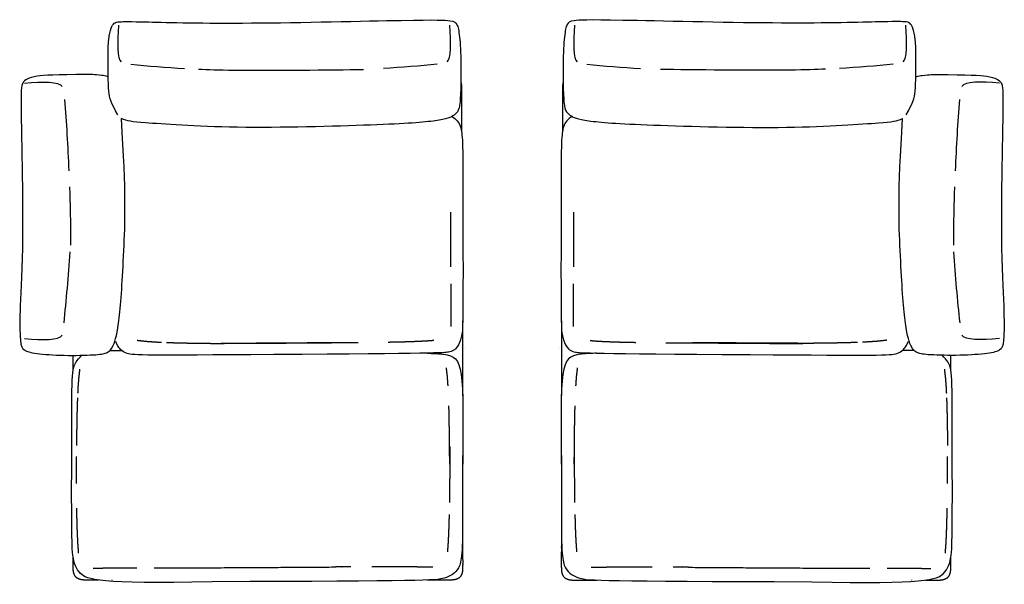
# Model space of a CAD drawing. Header units: millimetres. Extents: x -175 to 550, y -219 to 1321.
# Tile 8 of 11: x 192 to 546, y 236 to 439. Entities that reach past the tile are written whole.
import ezdxf

# ---------------------------------------------------------------- set-up
doc = ezdxf.new("R2010")
doc.units = ezdxf.units.MM
doc.layers.get('0').update_dxf_attribs({"true_color": 0x000000})

msp = doc.modelspace()

# ---------------------------------------------------------------- linework, layer by layer
at = {"linetype": 'Continuous'}
for p, q in [((223.66, 418.13), (223.62, 418.15)), ((514.13, 418.13), (514.17, 418.15)), ((211.06, 316.55), (211.06, 318.04)), ((526.73, 316.55), (526.73, 318.04))]:
    msp.add_line(p, q, dxfattribs=at)
for points in [[(351.15, 330.43), (351.15, 327.83), (351.15, 322.21), (351.15, 316.55), (351.15, 310.91), (351.15, 305.33), (351.15, 303.47)], [(386.64, 330.43), (386.64, 327.83), (386.64, 322.21), (386.64, 316.55), (386.64, 310.91), (386.64, 305.33), (386.64, 303.47)], [(211.06, 312.6), (211.06, 316.55)], [(526.73, 312.6), (526.73, 316.55)], [(351.15, 282.09), (351.15, 279.94), (351.15, 275.69), (351.15, 271.83), (351.15, 268.39), (351.15, 265.36), (351.15, 262.7), (351.15, 260.39), (351.15, 258.41), (351.15, 256.72), (351.15, 255.31), (351.15, 254.13), (351.15, 253.17), (351.15, 252.39), (351.15, 251.78), (351.15, 251.29), (351.15, 250.91), (351.15, 250.61), (351.15, 250.36), (351.15, 250.13), (351.15, 249.91), (351.15, 249.68), (351.15, 249.45), (351.15, 249.21), (351.15, 248.97), (351.15, 248.97), (351.15, 248.73), (351.15, 248.49), (351.15, 248.25), (351.15, 248.01), (351.15, 247.77), (351.15, 247.53), (351.15, 247.3), (351.15, 247.06), (351.15, 246.83), (351.15, 246.6), (351.15, 246.37), (351.15, 246.15), (351.15, 245.93), (351.15, 245.72), (351.15, 245.51), (351.15, 245.3), (351.15, 245.11), (351.15, 244.91), (351.15, 244.73), (351.16, 244.54), (351.16, 244.04), (351.16, 243.88), (351.16, 243.74), (351.16, 243.6), (351.16, 243.46), (351.16, 243.34), (351.16, 243.22), (351.15, 243.22), (351.15, 243.11), (351.16, 243.01), (351.16, 242.91), (351.16, 242.81), (351.16, 242.72), (351.16, 242.63), (351.16, 242.55), (351.15, 242.46), (351.15, 242.38), (351.15, 242.29), (351.15, 242.2), (351.15, 242.12), (351.15, 242.03), (351.15, 241.94), (351.15, 241.84), (351.15, 241.74), (351.15, 241.64), (351.15, 241.53), (351.15, 241.42), (351.14, 241.31), (351.14, 241.2), (351.13, 241.08), (351.13, 240.96), (351.12, 240.84), (351.11, 240.72), (351.09, 240.6), (351.08, 240.47), (351.06, 240.35), (351.04, 240.23), (351.01, 240.1), (350.98, 239.97), (350.95, 239.85), (350.92, 239.72), (350.92, 239.72), (350.88, 239.6), (350.84, 239.48), (350.8, 239.35), (350.75, 239.23), (350.69, 239.12), (350.64, 239), (350.58, 238.89), (350.51, 238.78), (350.45, 238.67), (350.37, 238.56), (350.29, 238.46), (350.21, 238.37), (350.13, 238.28), (350.03, 238.19), (349.94, 238.11), (349.84, 238.03), (349.74, 237.96), (349.63, 237.89), (349.52, 237.83), (349.4, 237.77), (349.29, 237.71), (349.17, 237.66), (349.05, 237.61), (348.93, 237.56), (348.8, 237.52), (348.68, 237.49), (348.68, 237.49), (348.55, 237.45), (348.43, 237.42), (348.3, 237.39), (348.18, 237.37), (348.05, 237.35), (347.93, 237.33), (347.8, 237.31), (347.68, 237.3), (347.56, 237.29), (347.44, 237.28), (347.32, 237.27), (347.2, 237.27), (347.09, 237.26), (346.98, 237.26), (346.87, 237.25), (346.76, 237.25), (346.66, 237.25), (346.56, 237.25), (346.46, 237.25), (346.37, 237.25), (346.28, 237.25), (346.19, 237.25), (346.11, 237.25), (346.02, 237.25), (345.94, 237.25), (345.85, 237.25), (345.77, 237.25), (338.28, 237.25)], [(386.64, 282.09), (386.64, 279.94), (386.64, 275.69), (386.64, 271.83), (386.64, 268.39), (386.64, 265.36), (386.64, 262.7), (386.64, 260.39), (386.64, 258.41), (386.64, 256.72), (386.64, 255.31), (386.64, 254.13), (386.64, 253.17), (386.64, 252.39), (386.64, 251.78), (386.64, 251.29), (386.64, 250.91), (386.64, 250.61), (386.64, 250.36), (386.64, 250.13), (386.64, 249.91), (386.64, 249.68), (386.64, 249.45), (386.63, 249.21), (386.63, 248.97), (386.64, 248.97), (386.64, 248.73), (386.64, 248.49), (386.64, 248.25), (386.64, 248.01), (386.64, 247.77), (386.64, 247.53), (386.63, 247.3), (386.63, 247.06), (386.63, 246.83), (386.63, 246.6), (386.63, 246.37), (386.63, 246.15), (386.63, 245.93), (386.63, 245.72), (386.63, 245.51), (386.63, 245.3), (386.63, 245.11), (386.63, 244.91), (386.63, 244.73), (386.63, 244.54), (386.63, 244.04), (386.63, 243.88), (386.63, 243.74), (386.63, 243.6), (386.63, 243.46), (386.63, 243.34), (386.63, 243.22), (386.63, 243.22), (386.63, 243.11), (386.63, 243.01), (386.63, 242.91), (386.63, 242.81), (386.63, 242.72), (386.63, 242.63), (386.63, 242.55), (386.63, 242.46), (386.63, 242.38), (386.63, 242.29), (386.63, 242.2), (386.63, 242.12), (386.63, 242.03), (386.63, 241.94), (386.63, 241.84), (386.64, 241.74), (386.64, 241.64), (386.64, 241.53), (386.64, 241.42), (386.64, 241.31), (386.65, 241.2), (386.65, 241.08), (386.66, 240.96), (386.67, 240.84), (386.68, 240.72), (386.7, 240.6), (386.71, 240.47), (386.73, 240.35), (386.75, 240.23), (386.78, 240.1), (386.8, 239.97), (386.84, 239.85), (386.87, 239.72), (386.87, 239.72), (386.91, 239.6), (386.95, 239.48), (386.99, 239.35), (387.04, 239.23), (387.09, 239.12), (387.15, 239), (387.21, 238.89), (387.27, 238.78), (387.34, 238.67), (387.42, 238.56), (387.49, 238.46), (387.58, 238.37), (387.66, 238.28), (387.75, 238.19), (387.85, 238.11), (387.95, 238.03), (388.05, 237.96), (388.16, 237.89), (388.27, 237.83), (388.38, 237.77), (388.5, 237.71), (388.62, 237.66), (388.74, 237.61), (388.86, 237.56), (388.99, 237.52), (389.11, 237.49), (389.11, 237.49), (389.23, 237.45), (389.36, 237.42), (389.49, 237.39), (389.61, 237.37), (389.74, 237.35), (389.86, 237.33), (389.99, 237.31), (390.11, 237.3), (390.23, 237.29), (390.35, 237.28), (390.47, 237.27), (390.59, 237.27), (390.7, 237.26), (390.81, 237.26), (390.92, 237.25), (391.03, 237.25), (391.13, 237.25), (391.23, 237.25), (391.32, 237.25), (391.42, 237.25), (391.51, 237.25), (391.59, 237.25), (391.68, 237.25), (391.76, 237.25), (391.85, 237.25), (391.94, 237.25), (392.02, 237.25), (399.51, 237.25)], [(220.14, 237.25), (216.44, 237.25), (216.35, 237.25), (216.27, 237.25), (216.18, 237.25), (216.1, 237.25), (216.01, 237.25), (215.93, 237.25), (215.84, 237.25), (215.74, 237.25), (215.65, 237.25), (215.55, 237.25), (215.45, 237.25), (215.34, 237.25), (215.23, 237.26), (215.12, 237.26), (215, 237.27), (214.89, 237.27), (214.77, 237.28), (214.65, 237.29), (214.53, 237.3), (214.41, 237.31), (214.28, 237.33), (214.16, 237.35), (214.03, 237.37), (213.91, 237.39), (213.78, 237.42), (213.65, 237.45), (213.53, 237.49), (213.53, 237.49), (213.4, 237.52), (213.28, 237.56), (213.16, 237.61), (213.04, 237.66), (212.92, 237.71), (212.8, 237.77), (212.69, 237.83), (212.58, 237.89), (212.47, 237.96), (212.37, 238.03), (212.27, 238.11), (212.17, 238.19), (212.08, 238.28), (211.99, 238.37), (211.91, 238.46), (211.84, 238.56), (211.76, 238.67), (211.69, 238.78), (211.63, 238.89), (211.57, 239), (211.51, 239.12), (211.46, 239.23), (211.41, 239.35), (211.37, 239.48), (211.33, 239.6), (211.29, 239.72), (211.29, 239.72), (211.25, 239.85), (211.22, 239.97), (211.2, 240.1), (211.17, 240.23), (211.15, 240.35), (211.13, 240.47), (211.12, 240.6), (211.1, 240.72), (211.09, 240.84), (211.08, 240.96), (211.07, 241.08), (211.07, 241.2), (211.06, 241.31), (211.06, 241.42), (211.06, 241.53), (211.06, 241.64), (211.05, 241.74), (211.05, 241.84), (211.05, 241.94), (211.05, 242.03), (211.05, 242.12), (211.05, 242.2), (211.05, 242.29), (211.05, 242.38), (211.05, 242.46), (211.05, 242.55), (211.05, 242.63), (211.05, 242.72), (211.05, 242.81), (211.05, 242.91), (211.05, 243.01), (211.05, 243.11), (211.05, 243.22), (211.05, 243.22), (211.05, 243.34), (211.05, 243.46), (211.05, 243.6), (211.05, 243.74), (211.05, 243.88), (211.05, 244.04), (211.05, 244.54), (211.05, 244.73), (211.05, 244.91), (211.05, 245.11), (211.05, 245.3), (211.05, 245.46)], [(517.65, 237.25), (521.35, 237.25), (521.43, 237.25), (521.52, 237.25), (521.6, 237.25), (521.69, 237.25), (521.78, 237.25), (521.86, 237.25), (521.95, 237.25), (522.04, 237.25), (522.14, 237.25), (522.24, 237.25), (522.34, 237.25), (522.45, 237.25), (522.56, 237.26), (522.67, 237.26), (522.78, 237.27), (522.9, 237.27), (523.02, 237.28), (523.14, 237.29), (523.26, 237.3), (523.38, 237.31), (523.51, 237.33), (523.63, 237.35), (523.76, 237.37), (523.88, 237.39), (524.01, 237.42), (524.13, 237.45), (524.26, 237.49), (524.26, 237.49), (524.38, 237.52), (524.51, 237.56), (524.63, 237.61), (524.75, 237.66), (524.87, 237.71), (524.98, 237.77), (525.1, 237.83), (525.21, 237.89), (525.32, 237.96), (525.42, 238.03), (525.52, 238.11), (525.62, 238.19), (525.71, 238.28), (525.79, 238.37), (525.88, 238.46), (525.95, 238.56), (526.03, 238.67), (526.09, 238.78), (526.16, 238.89), (526.22, 239), (526.28, 239.12), (526.33, 239.23), (526.38, 239.35), (526.42, 239.48), (526.46, 239.6), (526.5, 239.72), (526.5, 239.72), (526.53, 239.85), (526.57, 239.97), (526.59, 240.1), (526.62, 240.23), (526.64, 240.35), (526.66, 240.47), (526.67, 240.6), (526.69, 240.72), (526.7, 240.84), (526.71, 240.96), (526.71, 241.08), (526.72, 241.2), (526.73, 241.31), (526.73, 241.42), (526.73, 241.53), (526.73, 241.64), (526.73, 241.74), (526.73, 241.84), (526.74, 241.94), (526.74, 242.03), (526.74, 242.12), (526.74, 242.2), (526.74, 242.29), (526.74, 242.38), (526.74, 242.46), (526.74, 242.55), (526.74, 242.63), (526.74, 242.72), (526.74, 242.81), (526.74, 242.91), (526.74, 243.01), (526.74, 243.11), (526.74, 243.22), (526.74, 243.22), (526.74, 243.34), (526.74, 243.46), (526.74, 243.6), (526.74, 243.74), (526.74, 243.88), (526.74, 244.04), (526.74, 244.54), (526.74, 244.73), (526.74, 244.91), (526.74, 245.11), (526.74, 245.3), (526.74, 245.46)]]:
    msp.add_lwpolyline(points, dxfattribs=at)
for points, degree, knots in [([(227.18, 404.58), (224.65, 408.73), (223.6, 412.31), (223.61, 425.64), (223.7, 431.84), (224.7, 436.18), (225.79, 437.6), (227.14, 438.07), (233.08, 438.08), (269.82, 437.09), (339.14, 438.85), (347.68, 438.5), (349.19, 437.43), (350.07, 433.6), (350.66, 423.22), (350.43, 411.27), (350, 406.62), (348.66, 404.37), (343.66, 402.29), (324.51, 400.86), (266.18, 399.35), (233.84, 401.93), (230.58, 402.18), (228.41, 403.16)], 3, [20.210341, 20.210341, 20.210341, 20.210341, 133.101622, 266.203244, 399.304867, 532.406489, 665.508111, 798.609733, 931.711355, 1064.812978, 1197.9146, 1331.016222, 1464.117844, 1597.219466, 1730.321089, 1863.422711, 1996.524333, 2129.625955, 2262.727577, 2395.8292, 2528.930822, 2662.032444, 2770.620916, 2770.620916, 2770.620916, 2770.620916]), ([(510.61, 404.58), (513.14, 408.73), (514.19, 412.31), (514.18, 425.64), (514.09, 431.84), (513.09, 436.18), (512, 437.6), (510.65, 438.07), (504.71, 438.08), (467.96, 437.09), (398.65, 438.85), (390.11, 438.5), (388.6, 437.43), (387.72, 433.6), (387.13, 423.22), (387.36, 411.27), (387.78, 406.62), (389.13, 404.37), (394.13, 402.29), (413.28, 400.86), (471.6, 399.35), (503.95, 401.93), (507.21, 402.18), (509.38, 403.16)], 3, [20.210341, 20.210341, 20.210341, 20.210341, 133.101622, 266.203244, 399.304867, 532.406489, 665.508111, 798.609733, 931.711355, 1064.812978, 1197.9146, 1331.016222, 1464.117844, 1597.219466, 1730.321089, 1863.422711, 1996.524333, 2129.625955, 2262.727577, 2395.8292, 2528.930822, 2662.032444, 2770.620916, 2770.620916, 2770.620916, 2770.620916]), ([(223.62, 418.15), (222.57, 418.56), (218.75, 419.03), (204.97, 418.92), (198.65, 418.81), (194.22, 417.47), (192.77, 416.03), (192.3, 414.24), (192.28, 406.38), (193.29, 357.72), (191.77, 334.81), (191.93, 321.83), (193.03, 319.84), (196.94, 318.67), (207.52, 317.89), (219.71, 318.19), (223.18, 318.76), (225.48, 320.53), (227.78, 328.83), (229.21, 352.55), (230.19, 376.49), (228.41, 403.16)], 3, [1.552267, 1.552267, 1.552267, 1.552267, 6.387279, 30.627334, 266.203244, 399.304867, 532.406489, 665.508111, 798.609733, 931.711355, 1064.812978, 1197.9146, 1331.016222, 1464.117844, 1597.219466, 1730.321089, 1863.422711, 1996.524333, 2129.625955, 2262.727577, 2381.765429, 2381.765429, 2381.765429, 2381.765429]), ([(256.16, 420.96), (263.13, 420.63), (272.1, 420.41), (313.72, 420.79), (315.5, 420.84)], 3, [197.188766, 197.188766, 197.188766, 197.188766, 367.209493, 418.458872, 418.458872, 418.458872, 418.458872]), ([(481.63, 420.96), (474.66, 420.63), (465.69, 420.41), (424.07, 420.79), (422.29, 420.84)], 3, [197.188766, 197.188766, 197.188766, 197.188766, 367.209493, 418.458872, 418.458872, 418.458872, 418.458872]), ([(514.17, 418.15), (515.22, 418.56), (519.04, 419.03), (532.82, 418.92), (539.14, 418.81), (543.57, 417.47), (545.02, 416.03), (545.49, 414.24), (545.51, 406.38), (544.49, 357.72), (546.02, 334.81), (545.85, 321.83), (544.76, 319.84), (540.85, 318.67), (530.27, 317.89), (518.08, 318.19), (514.61, 318.76), (512.31, 320.53), (510.01, 328.83), (508.58, 352.55), (507.6, 376.49), (509.38, 403.16)], 3, [1.552267, 1.552267, 1.552267, 1.552267, 6.387279, 30.627334, 266.203244, 399.304867, 532.406489, 665.508111, 798.609733, 931.711355, 1064.812978, 1197.9146, 1331.016222, 1464.117844, 1597.219466, 1730.321089, 1863.422711, 1996.524333, 2129.625955, 2262.727577, 2381.765429, 2381.765429, 2381.765429, 2381.765429]), ([(350.5, 416.21), (350.52, 416.16), (350.53, 416.12), (350.55, 416.05), (350.57, 415.99), (350.58, 415.93), (350.6, 415.87), (350.61, 415.8), (350.63, 415.74), (350.64, 415.68), (350.65, 415.61), (350.66, 415.55), (350.67, 415.49), (350.68, 415.43), (350.69, 415.36), (350.7, 415.3), (350.71, 415.24), (350.71, 415.18), (350.72, 415.12), (350.72, 415.06), (350.73, 415), (350.74, 414.94), (350.74, 414.88), (350.74, 414.82), (350.75, 414.76), (350.75, 414.7), (350.75, 414.64), (350.76, 414.59), (350.76, 414.53), (350.76, 414.47), (350.76, 414.42), (350.76, 414.36), (350.76, 414.31), (350.76, 414.26), (350.77, 414.2), (350.77, 414.15), (350.77, 414.1), (350.77, 414.05), (350.77, 414), (350.77, 413.95), (350.77, 413.9), (350.77, 413.86), (350.77, 413.81), (350.77, 413.77), (350.77, 413.72), (350.77, 413.68), (350.77, 413.63), (350.77, 413.59), (350.77, 413.55), (350.77, 413.51), (350.77, 413.46), (350.77, 413.42), (350.77, 413.38), (350.77, 413.34), (350.77, 413.29), (350.77, 413.25), (350.77, 413.21), (350.77, 413.16), (350.77, 413.12), (350.77, 413.07), (350.77, 413.03), (350.77, 412.98), (350.77, 412.93), (350.77, 412.88), (350.77, 412.83), (350.77, 412.78), (350.77, 412.73), (350.77, 412.67), (350.77, 412.62), (350.77, 412.56), (350.77, 412.5), (350.77, 412.44), (350.77, 412.37), (350.77, 412.31), (350.77, 412.24), (350.77, 412.17), (350.77, 412.1), (350.77, 412.03), (350.77, 411.95), (350.77, 411.88), (350.77, 411.8), (350.77, 411.72), (350.77, 411.64), (350.77, 411.55), (350.77, 411.47), (350.77, 411.38), (350.77, 411.29), (350.77, 411.2), (350.77, 411.11), (350.77, 411.02), (350.77, 410.93), (350.77, 410.83), (350.77, 410.73), (350.77, 410.63), (350.77, 410.53), (350.77, 410.43), (350.77, 410.33), (350.77, 410.23), (350.77, 410.12), (350.77, 410.01), (350.77, 409.91), (350.77, 409.8), (350.77, 409.69), (350.77, 409.58), (350.77, 409.47), (350.77, 409.35), (350.77, 409.24), (350.77, 409.13), (350.77, 409.01), (350.77, 408.89), (350.77, 408.78), (350.77, 408.66), (350.77, 408.54), (350.77, 408.42), (350.77, 408.31), (350.77, 408.19), (350.77, 408.07), (350.77, 407.95), (350.77, 407.83), (350.77, 407.71), (350.77, 407.59), (350.77, 407.47), (350.77, 407.35), (350.77, 407.23), (350.77, 407.11), (350.77, 406.99), (350.77, 406.87), (350.77, 406.75), (350.77, 406.63), (350.77, 406.51), (350.77, 406.39), (350.77, 406.28), (350.77, 406.16), (350.77, 406.05), (350.77, 405.93), (350.77, 405.82), (350.77, 405.7), (350.77, 405.59), (350.77, 405.48), (350.77, 405.37), (350.77, 405.25), (350.77, 405.13), (350.77, 405.01), (350.77, 404.88), (350.77, 404.76), (350.77, 404.61), (350.77, 404.47), (350.77, 404.31), (350.77, 404.15), (350.77, 403.97), (350.77, 403.79), (350.77, 403.58), (350.77, 403.37), (350.77, 403.14), (350.77, 402.9), (350.77, 402.63), (350.77, 402.37), (350.77, 402.06), (350.77, 401.75), (350.77, 401.41), (350.77, 401.06), (350.77, 400.67), (350.77, 400.28), (350.77, 399.84), (350.77, 399.4), (350.77, 398.92), (350.77, 398.43)], 2, [502.251251, 502.251251, 502.251251, 504, 504, 505, 505, 506, 506, 507, 507, 508, 508, 509, 509, 510, 510, 511, 511, 512, 512, 513, 513, 514, 514, 515, 515, 516, 516, 517, 517, 518, 518, 519, 519, 520, 520, 521, 521, 522, 522, 523, 523, 524, 524, 525, 525, 526, 526, 527, 527, 528, 528, 529, 529, 530, 530, 531, 531, 532, 532, 533, 533, 534, 534, 535, 535, 536, 536, 538, 538, 539, 539, 540, 540, 541, 541, 542, 542, 543, 543, 544, 544, 545, 545, 546, 546, 547, 547, 548, 548, 549, 549, 550, 550, 551, 551, 552, 552, 553, 553, 554, 554, 555, 555, 556, 556, 557, 557, 558, 558, 559, 559, 560, 560, 561, 561, 562, 562, 563, 563, 564, 564, 565, 565, 566, 566, 568, 568, 569, 569, 570, 570, 571, 571, 572, 572, 573, 573, 574, 574, 575, 575, 576, 576, 577, 577, 578, 578, 579, 579, 580, 580, 581, 581, 582, 582, 583, 583, 584, 584, 585, 585, 586, 586, 587, 587, 587.986949, 587.986949, 587.986949]), ([(387.28, 416.21), (387.27, 416.16), (387.26, 416.12), (387.24, 416.05), (387.22, 415.99), (387.21, 415.93), (387.19, 415.87), (387.18, 415.8), (387.16, 415.74), (387.15, 415.68), (387.14, 415.61), (387.13, 415.55), (387.12, 415.49), (387.11, 415.43), (387.1, 415.36), (387.09, 415.3), (387.08, 415.24), (387.08, 415.18), (387.07, 415.12), (387.06, 415.06), (387.06, 415), (387.05, 414.94), (387.05, 414.88), (387.04, 414.82), (387.04, 414.76), (387.04, 414.7), (387.04, 414.64), (387.03, 414.59), (387.03, 414.53), (387.03, 414.47), (387.03, 414.42), (387.03, 414.36), (387.02, 414.31), (387.02, 414.26), (387.02, 414.2), (387.02, 414.15), (387.02, 414.1), (387.02, 414.05), (387.02, 414), (387.02, 413.95), (387.02, 413.9), (387.02, 413.86), (387.02, 413.81), (387.02, 413.77), (387.02, 413.72), (387.02, 413.68), (387.02, 413.63), (387.02, 413.59), (387.02, 413.55), (387.02, 413.51), (387.02, 413.46), (387.02, 413.42), (387.02, 413.38), (387.02, 413.34), (387.02, 413.29), (387.02, 413.25), (387.02, 413.21), (387.02, 413.16), (387.02, 413.12), (387.02, 413.07), (387.02, 413.03), (387.02, 412.98), (387.02, 412.93), (387.02, 412.88), (387.02, 412.83), (387.02, 412.78), (387.02, 412.73), (387.02, 412.67), (387.02, 412.62), (387.02, 412.56), (387.02, 412.5), (387.02, 412.44), (387.02, 412.37), (387.02, 412.31), (387.02, 412.24), (387.02, 412.17), (387.02, 412.1), (387.02, 412.03), (387.02, 411.95), (387.02, 411.88), (387.02, 411.8), (387.02, 411.72), (387.02, 411.64), (387.02, 411.55), (387.02, 411.47), (387.02, 411.38), (387.02, 411.29), (387.02, 411.2), (387.02, 411.11), (387.02, 411.02), (387.02, 410.93), (387.02, 410.83), (387.02, 410.73), (387.02, 410.63), (387.02, 410.53), (387.02, 410.43), (387.02, 410.33), (387.02, 410.23), (387.02, 410.12), (387.02, 410.01), (387.02, 409.91), (387.02, 409.8), (387.02, 409.69), (387.02, 409.58), (387.02, 409.47), (387.02, 409.35), (387.02, 409.24), (387.02, 409.13), (387.02, 409.01), (387.02, 408.89), (387.02, 408.78), (387.02, 408.66), (387.02, 408.54), (387.02, 408.42), (387.02, 408.31), (387.02, 408.19), (387.02, 408.07), (387.02, 407.95), (387.02, 407.83), (387.02, 407.71), (387.02, 407.59), (387.02, 407.47), (387.02, 407.35), (387.02, 407.23), (387.02, 407.11), (387.02, 406.99), (387.02, 406.87), (387.02, 406.75), (387.02, 406.63), (387.02, 406.51), (387.02, 406.39), (387.02, 406.28), (387.02, 406.16), (387.02, 406.05), (387.02, 405.93), (387.02, 405.82), (387.02, 405.7), (387.02, 405.59), (387.02, 405.48), (387.02, 405.37), (387.02, 405.25), (387.02, 405.13), (387.02, 405.01), (387.02, 404.88), (387.02, 404.76), (387.02, 404.61), (387.02, 404.47), (387.02, 404.31), (387.02, 404.15), (387.02, 403.97), (387.02, 403.79), (387.02, 403.58), (387.02, 403.37), (387.02, 403.14), (387.02, 402.9), (387.02, 402.63), (387.02, 402.37), (387.02, 402.06), (387.02, 401.75), (387.02, 401.41), (387.02, 401.06), (387.02, 400.67), (387.02, 400.28), (387.02, 399.84), (387.02, 399.4), (387.02, 398.92), (387.02, 398.43)], 2, [502.251251, 502.251251, 502.251251, 504, 504, 505, 505, 506, 506, 507, 507, 508, 508, 509, 509, 510, 510, 511, 511, 512, 512, 513, 513, 514, 514, 515, 515, 516, 516, 517, 517, 518, 518, 519, 519, 520, 520, 521, 521, 522, 522, 523, 523, 524, 524, 525, 525, 526, 526, 527, 527, 528, 528, 529, 529, 530, 530, 531, 531, 532, 532, 533, 533, 534, 534, 535, 535, 536, 536, 538, 538, 539, 539, 540, 540, 541, 541, 542, 542, 543, 543, 544, 544, 545, 545, 546, 546, 547, 547, 548, 548, 549, 549, 550, 550, 551, 551, 552, 552, 553, 553, 554, 554, 555, 555, 556, 556, 557, 557, 558, 558, 559, 559, 560, 560, 561, 561, 562, 562, 563, 563, 564, 564, 565, 565, 566, 566, 568, 568, 569, 569, 570, 570, 571, 571, 572, 572, 573, 573, 574, 574, 575, 575, 576, 576, 577, 577, 578, 578, 579, 579, 580, 580, 581, 581, 582, 582, 583, 583, 584, 584, 585, 585, 586, 586, 587, 587, 587.986949, 587.986949, 587.986949]), ([(347.07, 403.98), (347.1, 403.96), (348.96, 402.93), (350.56, 401.01), (351.31, 395.98), (351.18, 378.11), (351.18, 364.05), (351.35, 345.15), (351.12, 328.26), (351.08, 326.35), (350.37, 323.35), (349.27, 320.78), (346.9, 319.06), (341.15, 318.7), (236.78, 318.02), (231.35, 317.98), (228.78, 319.43), (227.71, 320.53), (227.35, 321), (226.69, 322.35), (226.57, 322.58), (226.46, 322.82), (226.35, 323.05)], 3, [388.996339, 388.996339, 388.996339, 388.996339, 389.819315, 435.347394, 480.875473, 480.875473, 485.62717, 490.378868, 490.378868, 490.378868, 535.906947, 581.435026, 602.092344, 626.963105, 626.963105, 646.864848, 655.116698, 655.116698, 659.704267, 659.704267, 659.704267, 660.500376, 660.500376, 660.500376, 660.500376]), ([(350.07, 404), (350.07, 404), (350.07, 404), (350.07, 404), (350.07, 404)], 2, [22, 22, 22, 23, 23, 23.917996, 23.917996, 23.917996]), ([(350.15, 403.92), (350.15, 403.92), (350.15, 403.92), (350.15, 403.92), (350.15, 403.92)], 2, [-971.25502, -971.25502, -971.25502, -970.510041, -970.510041, -969.765061, -969.765061, -969.765061]), ([(390.72, 403.98), (390.69, 403.96), (388.83, 402.93), (387.23, 401.01), (386.48, 395.98), (386.61, 378.11), (386.61, 364.05), (386.44, 345.15), (386.66, 328.26), (386.71, 326.35), (387.42, 323.35), (388.52, 320.78), (390.89, 319.06), (396.64, 318.7), (501.01, 318.02), (506.44, 317.98), (509.01, 319.43), (510.08, 320.53), (510.44, 321), (511.1, 322.35), (511.21, 322.58), (511.33, 322.82), (511.44, 323.05)], 3, [388.996339, 388.996339, 388.996339, 388.996339, 389.819315, 435.347394, 480.875473, 480.875473, 485.62717, 490.378868, 490.378868, 490.378868, 535.906947, 581.435026, 602.092344, 626.963105, 626.963105, 646.864848, 655.116698, 655.116698, 659.704267, 659.704267, 659.704267, 660.500376, 660.500376, 660.500376, 660.500376]), ([(387.64, 403.92), (387.64, 403.92), (387.64, 403.92), (387.64, 403.92), (387.64, 403.92)], 2, [-971.25502, -971.25502, -971.25502, -970.510041, -970.510041, -969.765061, -969.765061, -969.765061]), ([(387.72, 404), (387.72, 404), (387.72, 404), (387.72, 404), (387.72, 404)], 2, [22, 22, 22, 23, 23, 23.917996, 23.917996, 23.917996]), ([(346.8, 369.59), (346.81, 362), (346.81, 354.42), (346.81, 352.56), (346.81, 350.69), (346.82, 350.29), (346.82, 349.89)], 2, [305.913195, 305.913195, 305.913195, 337.382885, 337.382885, 345.054744, 345.054744, 346.721647, 346.721647, 346.721647]), ([(390.98, 369.59), (390.98, 362), (390.98, 354.42), (390.98, 352.56), (390.97, 350.69), (390.97, 350.29), (390.97, 349.89)], 2, [305.913195, 305.913195, 305.913195, 337.382885, 337.382885, 345.054744, 345.054744, 346.721647, 346.721647, 346.721647]), ([(338.52, 318.8), (339.37, 318.77), (340.21, 318.73), (341.06, 318.69), (343.35, 318.58), (351.67, 317.69), (351.5, 314.21), (351.03, 271.12), (351.05, 267.35), (351.23, 247.69), (350.52, 240.73), (344.05, 237.11), (337.57, 236.92), (261.06, 236.62), (219.82, 235.73), (210.39, 239.82), (210.63, 247.74), (210.63, 260.67), (210.45, 267.03), (210.93, 302.07), (210.03, 310.74), (211.64, 314.74), (212.14, 316.31), (214.23, 318.06)], 3, [-14.402699, -14.402699, -14.402699, -14.402699, -14.185341, -14.185341, -14.185341, -13.597039, -4.695297, -4.695297, -3.695297, 4.304703, 51.832782, 97.360862, 161.221173, 161.221173, 161.221173, 225.081484, 318.137643, 326.137643, 327.137643, 327.137643, 336.039385, 336.039385, 336.378819, 336.378819, 336.378819, 336.378819]), ([(227.59, 320.32), (227.59, 320.32), (227.59, 320.32), (227.59, 320.32), (227.59, 320.32)], 2, [-971.25502, -971.25502, -971.25502, -970.510041, -970.510041, -969.765061, -969.765061, -969.765061]), ([(227.68, 320.24), (227.68, 320.24), (227.68, 320.24), (227.68, 320.24), (227.68, 320.24)], 2, [22, 22, 22, 23, 23, 23.917996, 23.917996, 23.917996]), ([(351.66, 320.4), (351.66, 320.4), (351.66, 320.4), (351.66, 320.41), (351.66, 320.41)], 2, [22, 22, 22, 23, 23, 23.917996, 23.917996, 23.917996]), ([(351.74, 320.49), (351.74, 320.49), (351.74, 320.49), (351.74, 320.49), (351.74, 320.49)], 2, [-971.25502, -971.25502, -971.25502, -970.510041, -970.510041, -969.765061, -969.765061, -969.765061]), ([(386.05, 320.49), (386.05, 320.49), (386.05, 320.49), (386.05, 320.49), (386.05, 320.49)], 2, [-971.25502, -971.25502, -971.25502, -970.510041, -970.510041, -969.765061, -969.765061, -969.765061]), ([(399.27, 318.8), (398.42, 318.77), (397.58, 318.73), (396.73, 318.69), (394.44, 318.58), (386.11, 317.69), (386.29, 314.21), (386.76, 271.12), (386.74, 267.35), (386.56, 247.69), (387.27, 240.73), (393.74, 237.11), (400.22, 236.92), (476.73, 236.62), (517.97, 235.73), (527.4, 239.82), (527.16, 247.74), (527.16, 260.67), (527.34, 267.03), (526.86, 302.07), (527.76, 310.74), (526.15, 314.74), (525.65, 316.31), (523.56, 318.06)], 3, [-14.402699, -14.402699, -14.402699, -14.402699, -14.185341, -14.185341, -14.185341, -13.597039, -4.695297, -4.695297, -3.695297, 4.304703, 51.832782, 97.360862, 161.221173, 161.221173, 161.221173, 225.081484, 318.137643, 326.137643, 327.137643, 327.137643, 336.039385, 336.039385, 336.378819, 336.378819, 336.378819, 336.378819]), ([(386.13, 320.4), (386.13, 320.4), (386.13, 320.4), (386.13, 320.41), (386.13, 320.41)], 2, [22, 22, 22, 23, 23, 23.917996, 23.917996, 23.917996]), ([(510.11, 320.24), (510.11, 320.24), (510.11, 320.24), (510.11, 320.24), (510.11, 320.24)], 2, [22, 22, 22, 23, 23, 23.917996, 23.917996, 23.917996]), ([(510.2, 320.32), (510.2, 320.32), (510.2, 320.32), (510.2, 320.32), (510.2, 320.32)], 2, [-971.25502, -971.25502, -971.25502, -970.510041, -970.510041, -969.765061, -969.765061, -969.765061]), ([(346.49, 278.9), (346.48, 280.7), (346.47, 282.49), (346.45, 284.32), (346.44, 286.14), (346.42, 287.97), (346.4, 289.79), (346.37, 291.6), (346.34, 293.41), (346.31, 295.2), (346.28, 297), (346.24, 298.44), (346.2, 299.88)], 2, [76.117011, 76.117011, 76.117011, 83.636637, 83.636637, 91.308496, 91.308496, 98.980356, 98.980356, 106.652215, 106.652215, 114.324075, 114.324075, 120.583516, 120.583516, 120.583516]), ([(391.3, 278.9), (391.31, 280.7), (391.32, 282.49), (391.34, 284.32), (391.35, 286.14), (391.37, 287.97), (391.39, 289.79), (391.42, 291.6), (391.44, 293.41), (391.48, 295.2), (391.51, 297), (391.55, 298.44), (391.59, 299.88)], 2, [76.117011, 76.117011, 76.117011, 83.636637, 83.636637, 91.308496, 91.308496, 98.980356, 98.980356, 106.652215, 106.652215, 114.324075, 114.324075, 120.583516, 120.583516, 120.583516]), ([(310.88, 242.03), (310.45, 242.03), (310.02, 242.03), (308.11, 242.03), (306.2, 242.03), (305.36, 241.92), (304.52, 241.82), (282.32, 241.69), (260.13, 241.56), (258.22, 241.56), (256.31, 241.56), (254.39, 241.56), (252.48, 241.56), (250.57, 241.56), (248.66, 241.56), (246.76, 241.55), (244.85, 241.55), (242.95, 241.55), (241.05, 241.55), (240.63, 241.55), (240.22, 241.54)], 2, [273.773573, 273.773573, 273.773573, 275.49073, 275.49073, 283.16259, 283.16259, 290.834449, 290.834449, 306.695447, 306.695447, 314.367306, 314.367306, 322.039166, 322.039166, 329.711025, 329.711025, 337.382885, 337.382885, 345.054744, 345.054744, 346.721647, 346.721647, 346.721647]), ([(426.91, 242.03), (427.34, 242.03), (427.76, 242.03), (429.68, 242.03), (431.59, 242.03), (432.43, 241.92), (433.27, 241.82), (455.46, 241.69), (477.66, 241.56), (479.57, 241.56), (481.48, 241.56), (483.39, 241.56), (485.31, 241.56), (487.22, 241.56), (489.13, 241.56), (491.03, 241.55), (492.94, 241.55), (494.84, 241.55), (496.74, 241.55), (497.15, 241.55), (497.57, 241.54)], 2, [273.773573, 273.773573, 273.773573, 275.49073, 275.49073, 283.16259, 283.16259, 290.834449, 290.834449, 306.695447, 306.695447, 314.367306, 314.367306, 322.039166, 322.039166, 329.711025, 329.711025, 337.382885, 337.382885, 345.054744, 345.054744, 346.721647, 346.721647, 346.721647]), ([(210, 237.41), (210, 237.41), (210, 237.41), (210, 237.41), (210, 237.41)], 2, [22, 22, 22, 23, 23, 23.917996, 23.917996, 23.917996]), ([(210.08, 237.32), (210.08, 237.32), (210.08, 237.32), (210.08, 237.32), (210.08, 237.32)], 2, [-971.25502, -971.25502, -971.25502, -970.510041, -970.510041, -969.765061, -969.765061, -969.765061]), ([(225.09, 237.24), (225.09, 237.25), (225.09, 237.26), (225.09, 237.26), (225.09, 237.27), (225.09, 237.28), (225.09, 237.28)], 2, [0, 0, 0, 5.774212, 5.774212, 9.623687, 9.623687, 11.548424, 11.548424, 11.548424]), ([(348.88, 237.61), (348.88, 237.61), (348.88, 237.61), (348.88, 237.61), (348.88, 237.61)], 2, [-971.25502, -971.25502, -971.25502, -970.510041, -970.510041, -969.765061, -969.765061, -969.765061]), ([(348.97, 237.7), (348.97, 237.7), (348.97, 237.7), (348.97, 237.7), (348.97, 237.7)], 2, [22, 22, 22, 23, 23, 23.917996, 23.917996, 23.917996]), ([(388.82, 237.7), (388.82, 237.7), (388.82, 237.7), (388.82, 237.7), (388.82, 237.7)], 2, [22, 22, 22, 23, 23, 23.917996, 23.917996, 23.917996]), ([(388.91, 237.61), (388.91, 237.61), (388.91, 237.61), (388.91, 237.61), (388.91, 237.61)], 2, [-971.25502, -971.25502, -971.25502, -970.510041, -970.510041, -969.765061, -969.765061, -969.765061]), ([(512.7, 237.24), (512.7, 237.25), (512.7, 237.26), (512.7, 237.26), (512.7, 237.27), (512.7, 237.28), (512.7, 237.28)], 2, [0, 0, 0, 5.774212, 5.774212, 9.623687, 9.623687, 11.548424, 11.548424, 11.548424]), ([(527.7, 237.32), (527.7, 237.32), (527.7, 237.32), (527.7, 237.32), (527.7, 237.32)], 2, [-971.25502, -971.25502, -971.25502, -970.510041, -970.510041, -969.765061, -969.765061, -969.765061]), ([(527.79, 237.41), (527.79, 237.41), (527.79, 237.41), (527.79, 237.41), (527.79, 237.41)], 2, [22, 22, 22, 23, 23, 23.917996, 23.917996, 23.917996])]:
    msp.add_open_spline(points, degree=degree, knots=knots, dxfattribs=at)
for points, degree in [([(227.38, 436.82), (226.91, 430.29), (226.91, 424.71), (228.28, 423.53)], 3), ([(346.39, 436.82), (346.86, 430.29), (346.86, 424.71), (345.49, 423.53)], 3), ([(391.4, 436.82), (390.93, 430.29), (390.93, 424.71), (392.3, 423.53)], 3), ([(510.41, 436.82), (510.88, 430.29), (510.88, 424.71), (509.51, 423.53)], 3), ([(231.8, 422.74), (237.91, 422.1), (244.51, 421.57), (251.15, 421.19)], 3), ([(341.96, 422.74), (335.86, 422.1), (329.25, 421.57), (322.62, 421.19)], 3), ([(395.82, 422.74), (401.93, 422.1), (408.53, 421.57), (415.17, 421.19)], 3), ([(505.98, 422.74), (499.88, 422.1), (493.27, 421.57), (486.64, 421.19)], 3), ([(193.57, 415.89), (200.23, 416.52), (205.93, 416.52), (207.12, 414.7)], 3), ([(544.22, 415.89), (537.56, 416.52), (531.86, 416.52), (530.66, 414.7)], 3), ([(207.94, 410.03), (208.59, 401.95), (209.12, 393.2), (209.51, 384.41)], 3), ([(529.85, 410.03), (529.2, 401.95), (528.67, 393.2), (528.28, 384.41)], 3), ([(209.75, 378.62), (210.09, 369.39), (210.13, 357.72)], 2), ([(528.04, 378.62), (527.7, 369.39), (527.65, 357.72)], 2), ([(207.76, 329.72), (208.61, 337.78), (209.37, 346.51), (209.98, 355.28)], 3), ([(530.03, 329.72), (529.18, 337.78), (528.42, 346.51), (527.81, 355.28)], 3), ([(346.84, 343.73), (346.84, 343.49), (346.84, 343.26)], 2), ([(390.95, 343.73), (390.95, 343.49), (390.95, 343.26)], 2), ([(346.84, 343.26), (346.85, 341.4), (346.86, 339.53)], 2), ([(390.95, 343.26), (390.94, 341.4), (390.93, 339.53)], 2), ([(346.86, 339.53), (346.86, 337.67), (346.87, 335.81)], 2), ([(390.93, 339.53), (390.92, 337.67), (390.91, 335.81)], 2), ([(346.87, 335.81), (346.89, 333.95), (346.9, 332.09)], 2), ([(390.91, 335.81), (390.9, 333.95), (390.89, 332.09)], 2), ([(346.9, 332.09), (346.9, 330.23), (346.91, 328.38)], 2), ([(390.89, 332.09), (390.88, 330.23), (390.88, 328.38)], 2), ([(193.57, 324.1), (200.23, 323.48), (205.93, 323.48), (207.12, 325.3)], 3), ([(234.05, 323.47), (235.65, 323.29), (237.24, 323.11)], 2), ([(237.24, 323.11), (238.87, 323), (240.49, 322.88)], 2), ([(240.49, 322.88), (241.69, 322.82), (242.88, 322.76)], 2), ([(244.57, 322.69), (245.99, 322.64), (247.4, 322.6)], 2), ([(247.4, 322.6), (249.21, 322.55), (251.02, 322.51)], 2), ([(251.02, 322.51), (252.85, 322.47), (254.69, 322.44)], 2), ([(254.69, 322.44), (256.55, 322.41), (258.4, 322.39)], 2), ([(258.4, 322.39), (260.26, 322.37), (262.13, 322.35)], 2), ([(262.13, 322.35), (283.05, 322.46), (303.97, 322.58)], 2), ([(304.7, 322.55), (284.49, 322.42), (264.28, 322.29)], 2), ([(308.45, 322.56), (306.57, 322.56), (304.7, 322.55)], 2), ([(312.19, 322.58), (310.32, 322.57), (308.45, 322.56)], 2), ([(313.53, 322.59), (312.86, 322.59), (312.19, 322.58)], 2), ([(327.04, 322.77), (325.69, 322.74), (324.33, 322.72)], 2), ([(330.66, 322.86), (328.85, 322.81), (327.04, 322.77)], 2), ([(334.18, 322.98), (332.42, 322.92), (330.66, 322.86)], 2), ([(337.57, 323.14), (335.87, 323.06), (334.18, 322.98)], 2), ([(340.82, 323.37), (339.19, 323.26), (337.57, 323.14)], 2), ([(396.97, 323.37), (398.6, 323.26), (400.22, 323.14)], 2), ([(400.22, 323.14), (401.91, 323.06), (403.61, 322.98)], 2), ([(403.61, 322.98), (405.37, 322.92), (407.13, 322.86)], 2), ([(407.13, 322.86), (408.94, 322.81), (410.74, 322.77)], 2), ([(410.74, 322.77), (412.1, 322.74), (413.46, 322.72)], 2), ([(424.26, 322.59), (424.93, 322.59), (425.6, 322.58)], 2), ([(425.6, 322.58), (427.47, 322.57), (429.34, 322.56)], 2), ([(429.34, 322.56), (431.22, 322.56), (433.09, 322.55)], 2), ([(433.09, 322.55), (453.3, 322.42), (473.51, 322.29)], 2), ([(475.66, 322.35), (454.74, 322.46), (433.81, 322.58)], 2), ([(479.39, 322.39), (477.53, 322.37), (475.66, 322.35)], 2), ([(483.1, 322.44), (481.24, 322.41), (479.39, 322.39)], 2), ([(486.77, 322.51), (484.93, 322.47), (483.1, 322.44)], 2), ([(490.39, 322.6), (488.58, 322.55), (486.77, 322.51)], 2), ([(493.22, 322.69), (491.8, 322.64), (490.39, 322.6)], 2), ([(497.3, 322.88), (496.1, 322.82), (494.91, 322.76)], 2), ([(500.54, 323.11), (498.92, 323), (497.3, 322.88)], 2), ([(503.74, 323.47), (502.14, 323.29), (500.54, 323.11)], 2), ([(544.22, 324.1), (537.56, 323.48), (531.86, 323.48), (530.66, 325.3)], 3), ([(224.65, 319.8), (226.55, 319.8), (228.45, 319.8)], 2), ([(513.14, 319.8), (511.24, 319.8), (509.34, 319.8)], 2), ([(213.39, 313.11), (213.21, 311.55), (213.03, 309.99)], 2), ([(345.66, 310.46), (345.48, 312.02), (345.29, 313.58)], 2), ([(392.13, 310.46), (392.31, 312.02), (392.49, 313.58)], 2), ([(524.4, 313.11), (524.58, 311.55), (524.76, 309.99)], 2), ([(213.03, 309.99), (212.91, 308.4), (212.79, 306.81)], 2), ([(345.89, 307.28), (345.78, 308.87), (345.66, 310.46)], 2), ([(391.9, 307.28), (392.01, 308.87), (392.13, 310.46)], 2), ([(524.76, 309.99), (524.88, 308.4), (525, 306.81)], 2), ([(212.79, 306.81), (212.73, 305.65), (212.67, 304.48)], 2), ([(345.91, 307.05), (345.9, 307.17), (345.89, 307.28)], 2), ([(391.88, 307.05), (391.89, 307.17), (391.9, 307.28)], 2), ([(525, 306.81), (525.06, 305.65), (525.12, 304.48)], 2), ([(212.6, 302.83), (212.55, 301.45), (212.5, 300.06)], 2), ([(525.19, 302.83), (525.24, 301.45), (525.29, 300.06)], 2), ([(212.5, 300.06), (212.45, 298.3), (212.41, 296.53)], 2), ([(525.29, 300.06), (525.33, 298.3), (525.38, 296.53)], 2), ([(212.41, 296.53), (212.37, 294.74), (212.34, 292.94)], 2), ([(525.38, 296.53), (525.41, 294.74), (525.45, 292.94)], 2), ([(212.34, 292.94), (212.31, 291.13), (212.29, 289.32)], 2), ([(525.45, 292.94), (525.47, 291.13), (525.5, 289.32)], 2), ([(212.29, 289.32), (212.27, 287.5), (212.25, 285.68)], 2), ([(525.5, 289.32), (525.52, 287.5), (525.54, 285.68)], 2), ([(346.5, 285.27), (346.5, 283.53), (346.5, 281.78)], 2), ([(391.29, 285.27), (391.29, 283.53), (391.29, 281.78)], 2), ([(212.22, 271.95), (212.21, 276.81), (212.2, 281.67)], 2), ([(346.5, 281.78), (346.49, 279.95), (346.49, 278.12)], 2), ([(391.29, 281.78), (391.3, 279.95), (391.3, 278.12)], 2), ([(525.57, 271.95), (525.58, 276.81), (525.59, 281.67)], 2), ([(346.49, 278.12), (346.48, 275.27), (346.47, 272.42)], 2), ([(391.3, 278.12), (391.31, 275.27), (391.32, 272.42)], 2), ([(346.47, 272.42), (346.45, 270.59), (346.44, 268.77)], 2), ([(391.32, 272.42), (391.34, 270.59), (391.35, 268.77)], 2), ([(346.44, 268.77), (346.42, 266.95), (346.4, 265.13)], 2), ([(391.35, 268.77), (391.37, 266.95), (391.39, 265.13)], 2), ([(212.41, 260.41), (212.38, 261.73), (212.36, 263.06)], 2), ([(525.38, 260.41), (525.41, 261.73), (525.43, 263.06)], 2), ([(212.5, 256.87), (212.45, 258.64), (212.41, 260.41)], 2), ([(346.28, 260.88), (346.23, 259.11), (346.19, 257.34)], 2), ([(391.51, 260.88), (391.56, 259.11), (391.6, 257.34)], 2), ([(525.29, 256.87), (525.33, 258.64), (525.38, 260.41)], 2), ([(212.62, 253.44), (212.56, 255.15), (212.5, 256.87)], 2), ([(346.19, 257.34), (346.12, 255.62), (346.06, 253.9)], 2), ([(391.6, 257.34), (391.66, 255.62), (391.73, 253.9)], 2), ([(525.17, 253.44), (525.23, 255.15), (525.29, 256.87)], 2), ([(212.79, 250.13), (212.71, 251.78), (212.62, 253.44)], 2), ([(346.06, 253.9), (345.98, 252.25), (345.89, 250.59)], 2), ([(391.73, 253.9), (391.81, 252.25), (391.9, 250.59)], 2), ([(525, 250.13), (525.08, 251.78), (525.17, 253.44)], 2), ([(213.03, 246.95), (212.91, 248.54), (212.79, 250.13)], 2), ([(345.89, 250.59), (345.78, 249.01), (345.66, 247.42)], 2), ([(391.9, 250.59), (392.01, 249.01), (392.13, 247.42)], 2), ([(524.76, 246.95), (524.88, 248.54), (525, 250.13)], 2), ([(222.05, 241.47), (220.16, 241.46), (218.26, 241.45)], 2), ([(225.85, 241.49), (223.95, 241.48), (222.05, 241.47)], 2), ([(229.65, 241.51), (227.75, 241.5), (225.85, 241.49)], 2), ([(233.46, 241.52), (231.56, 241.51), (229.65, 241.51)], 2), ([(233.94, 241.52), (233.7, 241.52), (233.46, 241.52)], 2), ([(321.43, 242), (319.93, 242.01), (318.43, 242.01)], 2), ([(325.23, 241.99), (323.33, 242), (321.43, 242)], 2), ([(329.03, 241.98), (327.13, 241.98), (325.23, 241.99)], 2), ([(332.84, 241.96), (330.93, 241.97), (329.03, 241.98)], 2), ([(336.63, 241.93), (334.73, 241.95), (332.84, 241.96)], 2), ([(340.42, 241.92), (338.53, 241.93), (336.63, 241.93)], 2), ([(397.37, 241.92), (399.26, 241.93), (401.16, 241.93)], 2), ([(401.16, 241.93), (403.05, 241.95), (404.95, 241.96)], 2), ([(404.95, 241.96), (406.85, 241.97), (408.76, 241.98)], 2), ([(408.76, 241.98), (410.66, 241.98), (412.56, 241.99)], 2), ([(412.56, 241.99), (414.46, 242), (416.35, 242)], 2), ([(416.35, 242), (417.86, 242.01), (419.36, 242.01)], 2), ([(503.85, 241.52), (504.09, 241.52), (504.33, 241.52)], 2), ([(504.33, 241.52), (506.23, 241.51), (508.14, 241.51)], 2), ([(508.14, 241.51), (510.04, 241.5), (511.94, 241.49)], 2), ([(511.94, 241.49), (513.84, 241.48), (515.74, 241.47)], 2), ([(515.74, 241.47), (517.63, 241.46), (519.53, 241.45)], 2), ([(213.23, 238.26), (213.23, 238.26), (213.23, 238.26)], 2), ([(213.23, 238.26), (213.23, 238.26), (213.23, 238.26)], 2), ([(524.56, 238.26), (524.56, 238.26), (524.56, 238.26)], 2), ([(524.56, 238.26), (524.56, 238.26), (524.56, 238.26)], 2)]:
    msp.add_open_spline(points, degree=degree, dxfattribs=at)

doc.saveas('drawing.dxf')
